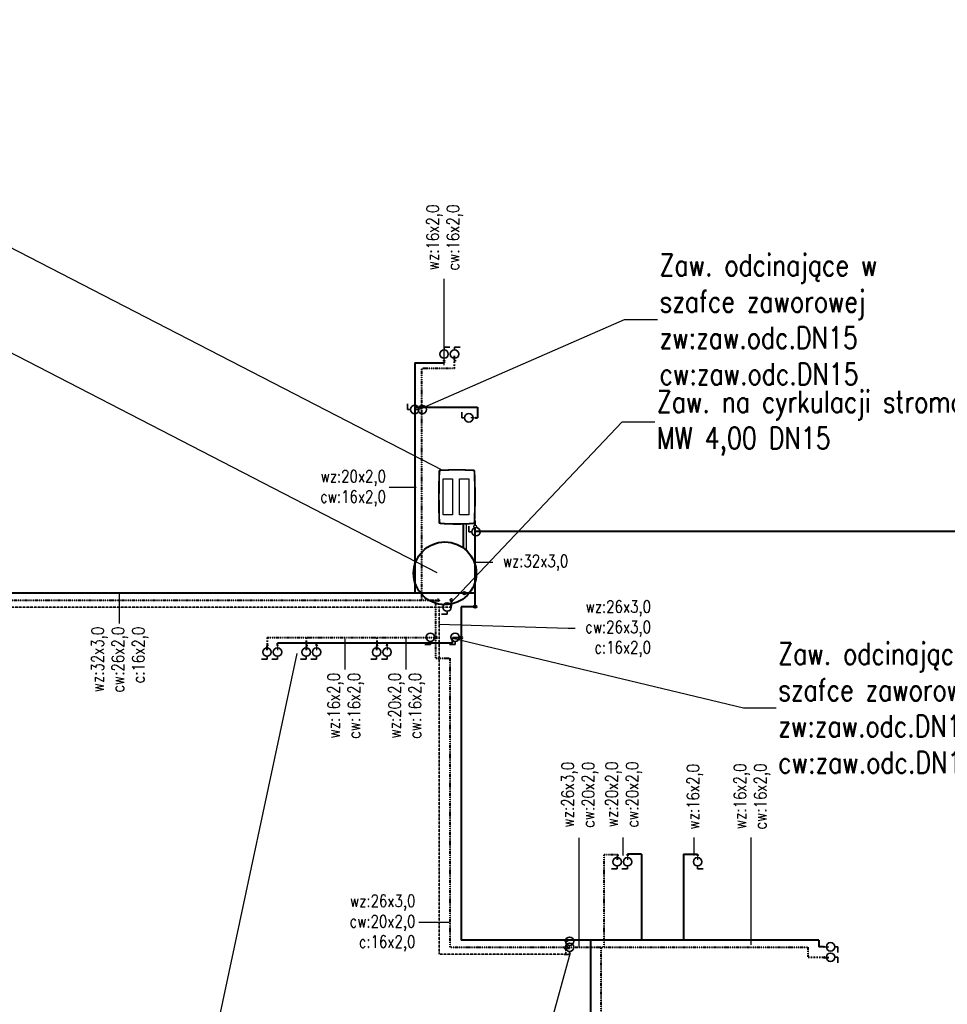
# Model space of a CAD drawing. Header units: millimetres. Extents: x 294088 to 335272, y 35511 to 100072.
# Tile 6 of 7: x 313075 to 321608, y 45732 to 54785. Entities that reach past the tile are written whole.
import ezdxf
from ezdxf import colors
from ezdxf.entities.mleader import LeaderData, LeaderLine
from ezdxf.enums import TextEntityAlignment as Align
from ezdxf.lldxf.tags import DXFTag
from ezdxf.math import Vec2, Vec3

# ---------------------------------------------------------------- set-up
doc = ezdxf.new("R2010")
doc.units = ezdxf.units.MM
doc.linetypes.add('DASHDOT', pattern=[25.4, 12.7, -6.35, 0, -6.35])
doc.linetypes.add('DASHED', pattern=[0.75, 0.5, -0.25])
for name, color, linetype, lineweight in [('__B_OPIS', 10, 'Continuous', 25), ('_B-KS-podtynkowa', 30, 'Continuous', 40), ('_B-woda ciepła', 240, 'DASHDOT', 40), ('_B__CYRKULACJA', 190, 'DASHED', 35), ('_B_OPIS', 221, 'Continuous', 25), ('_B_Proj.kan.ssanit', 40, 'Continuous', 30), ('_B_zawory', 250, 'Continuous', 35), ('HML_WODA_CIEPLA', 10, 'WODA_CIEPLA', 40), ('IS_WODA', 160, 'Continuous', 40)]:
    doc.layers.add(name, color=color, linetype=linetype, lineweight=lineweight)
doc.layers.add('_B_Zimna_woda', color=5, linetype='SOLID', lineweight=30, true_color=0x0000ff)
doc.styles.add('CP_ATTR', font='ROMANS.SHX')
doc.styles.get("Standard").update_dxf_attribs({"font": 'arial.ttf'})
doc.styles.add('STYL1', font='SIMPLEX.SHX', dxfattribs={"width": 0.8})
tags = doc.linetypes.add('SOLID', pattern=[10, 10, 0]).pattern_tags.tags
tags[6:7] = [DXFTag(74, 4), DXFTag(75, 0), DXFTag(340, '0'), DXFTag(46, 0.0), DXFTag(50, 0.0), DXFTag(44, 0.0), DXFTag(45, 0.0)]
tags[4:5] = [DXFTag(74, 4), DXFTag(75, 0), DXFTag(340, '0'), DXFTag(46, 0.0), DXFTag(50, 0.0), DXFTag(44, 0.0), DXFTag(45, 0.0)]
doc.linetypes.add('WODA_CIEPLA', pattern='A,10,-6,[".",Standard,S=5,R=0,X=-0.25,Y=-0.25],-3', length=19)

# ---------------------------------------------------------------- blocks, each defined once
blk = doc.blocks.new('_None')
blk = doc.blocks.new('CPHS_873')
for p, q in [((0, 0.3), (0, 0.5)), ((0, 0.5), (0.4, 0.5))]:
    blk.add_line(p, q)
blk.add_circle((0, 0), 0.3)
at = {"linetype": 'ByBlock', "style": 'CP_ATTR', "flags": 9}
for tag, p in [('TEMPERATURE', (-0.0912248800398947, -0.01845471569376)), ('CHARACTER', (-0.0912248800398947, -0.0183855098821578)), ('ORDER-NO', (-0.0912248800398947, -0.0186461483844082)), ('NAME', (-0.0912248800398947, -0.0182681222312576)), ('FLOW', (-0.0912248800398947, -0.0183268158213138)), ('NUMBER', (-0.0912248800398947, -0.0185134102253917)), ('PRODUCT-TYPE', (-0.0912248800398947, -0.0185782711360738)), ('PN', (-0.0910380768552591, -0.0183268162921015)), ('OTHER', (-0.0910349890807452, -0.0182681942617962)), ('PRODUCER', (-0.0909469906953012, -0.0183268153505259)), ('VOLTAGE', (-0.0908559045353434, -0.0185165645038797)), ('ARTICLE', (-0.0908296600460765, -0.018257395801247)), ('WEIGHT', (-0.0907987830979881, -0.0183885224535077)), ('GROUP', (-0.09078797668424, -0.018453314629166)), ('POWER', (-0.0907864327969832, -0.018653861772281)), ('DN', (-0.0906413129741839, -0.0185875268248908))]:
    blk.add_attdef(tag, text='', height=5e-05, dxfattribs=at).set_placement(p, align=Align.MIDDLE_LEFT)

msp = doc.modelspace()

# ---------------------------------------------------------------- linework, layer by layer
for points in [[(317056.9117469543, 50563.36180789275), (317056.9025675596, 50230.76159599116), (316972.0282456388, 50230.76572672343), (316972.0374250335, 50563.36593862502)], [(317206.4404548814, 50563.36180789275), (317206.4312754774, 50230.76159599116), (317121.5569535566, 50230.76572672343), (317121.5661329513, 50563.36593862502)]]:
    msp.add_lwpolyline(points, close=True)
for centre, radius, start, end in [((322639.9503212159, 50396.51761831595), 5712.791834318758, 177.634540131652, 182.3544541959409), ((316942.0196945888, 50631.93750869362), 9.999999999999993, 92.14942176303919, 177.9020249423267), ((322614.0358642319, 50396.51886347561), 5681.877377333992, 177.6704238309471, 182.318544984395), ((316946.8478272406, 50627.11370934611), 9.999999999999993, 92.11270790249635, 177.9387388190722), ((317096.8043097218, 48288.65032494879), 2358.389700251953, 86.2092814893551, 93.77224344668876), ((317096.8092841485, 48349.01777822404), 2293.02224698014, 86.2222731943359, 93.75899667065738), ((317247.5168806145, 50627.06451160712), 9.999999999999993, 2.050742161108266, 87.87676759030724), ((317252.3458988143, 50631.88742401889), 9.999999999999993, 2.087456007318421, 87.8400537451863), ((311580.2812587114, 50397.64583166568), 5681.877228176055, 357.6695668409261, 2.317687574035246), ((311554.3667997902, 50397.64727760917), 5712.791687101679, 357.6336857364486, 2.353599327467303), ((316941.9745711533, 50162.19243655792), 9.999999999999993, 182.0882141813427, 267.8400871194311), ((316946.8035276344, 50167.01535397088), 9.999999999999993, 182.0515007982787, 267.8768004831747), ((317097.5072749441, 52445.01629161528), 2292.976296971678, 266.2222938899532, 273.7589959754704), ((317247.4656963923, 50166.96621002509), 9.999999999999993, 272.112686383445, 357.9379806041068), ((317252.2937673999, 50162.14240661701), 9.999999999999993, 272.1493997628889, 357.9012671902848), ((317097.5122438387, 52505.3839075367), 2358.34391290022, 266.2093032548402, 273.7722414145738)]:
    msp.add_arc(centre, radius, start, end)
at = {"layer": '_B-KS-podtynkowa'}
msp.add_line((317153.3806112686, 50152.72083318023), (317153.3806112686, 49929.7797456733), dxfattribs=at)
at = {"layer": '_B-woda ciepła'}
for p, q in [((317075.6505370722, 51655.42555112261), (317075.6505370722, 51693.48507825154)), ((317073.7931183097, 51577.16885665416), (317073.7931183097, 51642.00600876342)), ((315351.1874825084, 49103.20641155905), (315351.1874825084, 49038.36925944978)), ((315711.5339957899, 49103.20641155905), (315711.5339957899, 49038.36925944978)), ((316359.1497574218, 49103.20641155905), (316359.1497574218, 49038.36925944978)), ((315349.3300637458, 49024.9497170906), (315349.3300637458, 48986.89018996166)), ((315709.6765770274, 49024.9497170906), (315709.6765770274, 48986.89018996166)), ((316357.2923386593, 49024.9497170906), (316357.2923386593, 48986.89018996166)), ((318570.2409338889, 47109.20453248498), (318570.2409338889, 47108.84527162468)), ((318570.2409338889, 47096.9047987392), (318570.2409338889, 47058.84527161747)), ((320327.3605112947, 46164.9679463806), (320466.8497248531, 46164.9679463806)), ((320480.2692672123, 46163.11052761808), (320518.3287943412, 46163.11052761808))]:
    msp.add_line(p, q, dxfattribs=at)
at = {"layer": '_B-woda ciepła', "ltscale": 0.1}
for p, q in [((317073.7931183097, 51577.16885665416), (316773.3401530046, 51577.16885665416)), ((316773.3401530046, 49446.72206490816), (316773.3401530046, 51577.16885665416)), ((308743.509121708, 49446.72206490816), (316921.8551424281, 49446.72206490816)), ((316901.8100420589, 49114.48981976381), (316901.8100420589, 49446.72206490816)), ((315351.1874825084, 49103.20641155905), (316901.9331962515, 49103.20641155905)), ((316901.8100420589, 48913.21078267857), (316901.8100420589, 49091.92300335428)), ((316901.8100420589, 48913.21078267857), (317034.6956935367, 48913.21078267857)), ((317034.6956935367, 46255.69392661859), (317034.6956935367, 48913.21078267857)), ((318453.0201750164, 46255.69392661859), (318453.0201750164, 47109.20453248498)), ((318453.0201750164, 47109.20453248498), (318570.2409338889, 47109.20453248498)), ((317034.6956935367, 46255.69392661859), (318092.2317722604, 46255.69392661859)), ((318114.79858867, 46255.69392661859), (320327.3605112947, 46255.69392661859)), ((318425.2927432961, 44943.86678766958), (318425.2927432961, 46255.32468474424)), ((320327.3605112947, 46164.9679463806), (320327.3605112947, 46255.69392661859))]:
    msp.add_line(p, q, dxfattribs=at)
at = {"layer": '_B-woda ciepła'}
for centre, radius in [((317075.6505370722, 51649.45531468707), 5.970236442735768), ((316921.2031067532, 49446.72206490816), 11.28340820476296), ((316901.8100420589, 49103.20641155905), 11.28340820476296), ((315349.3300637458, 49030.91995352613), 5.970236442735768), ((315709.6765770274, 49030.91995352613), 5.970236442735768), ((316357.2923386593, 49030.91995352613), 5.970236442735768), ((318570.2409338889, 47102.87503518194), 5.970236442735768), ((318103.5151804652, 46255.69392661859), 11.28340820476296), ((320474.2990307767, 46163.11052761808), 5.970236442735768)]:
    msp.add_circle(centre, radius, dxfattribs=at)
at = {"layer": '_B__CYRKULACJA'}
for p, q in [((317046.9563319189, 49446.72206490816), (317046.9563319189, 49381.82609135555)), ((308743.509121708, 49381.82609135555), (317046.9563319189, 49381.82609135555)), ((316934.6956935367, 49381.82609135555), (316934.6956935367, 46192.15722273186)), ((316934.6956935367, 46192.15722273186), (318099.8928847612, 46192.15722273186)), ((318098.7928878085, 46245.4462316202), (318098.7928878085, 46192.15722273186))]:
    msp.add_line(p, q, dxfattribs=at)
msp.add_circle((317046.9563319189, 49446.72206490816), 11.94047288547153, dxfattribs=at)
at = {"layer": '_B_Proj.kan.ssanit'}
msp.add_line((317182.1577658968, 50153.60306112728), (317182.1577658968, 49906.55803286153), dxfattribs=at)
at = {"layer": '_B_Zimna_woda'}
for p, q in [((316978.5731281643, 51660.55737240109), (316978.5731281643, 51693.48507825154)), ((317256.5914600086, 51123.54563609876), (317223.6637541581, 51123.54563609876)), ((315446.4074726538, 49019.81789581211), (315446.4074726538, 48986.89018996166)), ((315806.7539859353, 49019.81789581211), (315806.7539859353, 48986.89018996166)), ((316454.3697475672, 49019.81789581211), (316454.3697475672, 48986.89018996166)), ((318667.3183427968, 47091.77297746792), (318667.3183427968, 47058.84527161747)), ((319310.9539580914, 47091.77297746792), (319310.9539580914, 47058.84527161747)), ((320485.4010884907, 46260.18793652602), (320518.3287943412, 46260.18793652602))]:
    msp.add_line(p, q, dxfattribs=at)
for centre, radius in [((316978.5731281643, 51649.45531468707), 5.970236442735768), ((317267.6935177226, 51123.54563609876), 5.970236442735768), ((317264.6983458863, 50125.42939579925), 11.94047288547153), ((315446.4074726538, 49030.91995352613), 5.970236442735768), ((315806.7539859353, 49030.91995352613), 5.970236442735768), ((316454.3697475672, 49030.91995352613), 5.970236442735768), ((318667.3183427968, 47102.87503518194), 5.970236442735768), ((319310.9539580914, 47102.87503518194), 5.970236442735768), ((320474.2990307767, 46260.18793652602), 5.970236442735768)]:
    msp.add_circle(centre, radius, dxfattribs=at)
at = {"layer": 'HML_WODA_CIEPLA', "color": 3, "linetype": 'ByBlock'}
msp.add_circle((316986.9673040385, 49694.11290206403), 288.5, dxfattribs=at)
at = {"layer": 'IS_WODA'}
for p, q in [((316708.444179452, 51628.9182266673), (316978.5731281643, 51628.9182266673)), ((316708.444179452, 51628.9182266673), (316708.444179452, 49511.61803846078)), ((316978.5731281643, 51642.57636397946), (316978.5731281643, 51628.9182266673)), ((316708.444179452, 51222.8074880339), (317285.6055904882, 51222.8074880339)), ((317285.6055904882, 51222.8074880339), (317285.6055904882, 51123.54563609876)), ((317274.5724684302, 51123.54563609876), (317285.6055904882, 51123.54563609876)), ((317264.6983458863, 50137.36986868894), (317264.6983458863, 50178.56519872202)), ((317264.6983458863, 49511.61803846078), (317264.6983458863, 50113.48892291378)), ((317267.6741174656, 50082.7016842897), (322552.1354368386, 50082.7016842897)), ((317264.6983458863, 49511.61803846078), (308678.6131481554, 49511.61803846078)), ((317264.6983458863, 49398.32997221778), (317264.6983458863, 49511.61803846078)), ((317253.4545342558, 49386.10210610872), (317134.6956935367, 49386.10210610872)), ((317134.6956935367, 49386.10210610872), (317134.6956935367, 49113.42192289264)), ((317134.6956935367, 49102.13851468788), (317055.3081936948, 49102.13851468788)), ((317055.3081936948, 49051.4570415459), (317055.3081936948, 49102.13851468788)), ((317134.6956935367, 49090.85510648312), (317134.6956935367, 46320.58990017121)), ((315446.4074726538, 49037.79890423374), (315446.4074726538, 49051.4570415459)), ((317055.3081936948, 49051.4570415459), (315446.4074726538, 49051.4570415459)), ((315806.7539859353, 49037.79890423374), (315806.7539859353, 49051.4570415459)), ((316454.3697475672, 49037.79890423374), (316454.3697475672, 49051.4570415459)), ((318667.3183427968, 47109.75398588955), (318667.3183427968, 47111.30960254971)), ((318796.0423366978, 47111.30960254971), (318667.3183427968, 47111.30960254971)), ((318796.0423366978, 47111.30960254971), (318796.0423366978, 46320.58990017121)), ((319182.2299641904, 47111.30960254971), (319182.2299641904, 46320.58990017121)), ((319182.2299641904, 47111.30960254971), (319310.9539580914, 47111.30960254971)), ((319310.9539580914, 47109.75398588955), (319310.9539580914, 47111.30960254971)), ((318092.2885659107, 46320.58990017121), (317134.6956935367, 46320.58990017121)), ((320427.3605112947, 46320.58990017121), (318114.8553823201, 46320.58990017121)), ((318325.2927432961, 46320.58990017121), (318325.2927432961, 45286.88894935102)), ((320427.3605112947, 46320.58990017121), (320427.3605112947, 46260.18793652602)), ((320467.4200800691, 46260.18793652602), (320427.3605112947, 46260.18793652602))]:
    msp.add_line(p, q, dxfattribs=at)
for centre in [(317164.12392372, 49511.61803846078), (317264.6983458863, 49387.04656401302), (317134.6956935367, 49102.13851468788), (318103.5719741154, 46320.58990017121)]:
    msp.add_circle(centre, 11.28340820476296, dxfattribs=at)

# ---------------------------------------------------------------- block references
at = {"layer": '_B_zawory', "ltscale": 3, "yscale": 130, "zscale": 130}
for p, xscale, rotation in [((316978.8614663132, 51709.91810188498), 130, 359.9999999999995), ((317074.9069765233, 51709.91810188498), 130, 359.9999999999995), ((316708.444179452, 51199.88260387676), 130, 89.99999999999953), ((316778.8915276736, 51198.93769952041), 130, 89.99999999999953), ((317207.2307305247, 51123.83397424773), 130, 89.99999999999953), ((317272.5764019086, 50076.68268036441), 130, 89.99999999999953), ((317006.3894883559, 49383.89322868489), 130, 179.9999999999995), ((316852.5428136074, 49106.13478495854, 4.614583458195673e-07), 130, 179.9999999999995), ((317079.924785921, 49106.14963898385, 4.614583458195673e-07), 130, 179.9999999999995), ((315350.0736242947, 48970.45716632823), 130, 179.9999999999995), ((315446.1191345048, 48970.45716632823), 130, 179.9999999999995), ((315710.4201375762, 48970.45716632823), 130, 179.9999999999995), ((315806.4656477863, 48970.45716632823), 130, 179.9999999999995), ((316358.0358992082, 48970.45716632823), 130, 179.9999999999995), ((316454.0814094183, 48970.45716632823), 130, 179.9999999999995), ((318570.9844944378, 47042.41224798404), 130, 179.9999999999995), ((318667.0300046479, 47042.41224798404), 130, 179.9999999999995), ((319311.2422962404, 47042.41224798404), -130, 180.0000000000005), ((318134.1739924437, 46310.66995345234, 4.614583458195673e-07), 130, 179.9999999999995), ((318134.1739924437, 46255.69392661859, 4.614583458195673e-07), 130, 179.9999999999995), ((320534.7618179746, 46259.89959837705), 130, 269.9999999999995), ((320534.7618179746, 46163.85408816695), 130, 269.9999999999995)]:
    msp.add_blockref('CPHS_873', p, dxfattribs=dict(at, xscale=xscale, rotation=rotation))

# ---------------------------------------------------------------- leaders
at = {"layer": '__B_OPIS'}
ml = msp.add_multileader_mtext('Standard', dxfattribs=at)
ml.set_content('{\\f@Arial Unicode MS|b0|i0|c238|p0;\\W1;WEWNĘTRZNA JEDNOSTKA \\PPOMPY CIEPŁA}', color=256, style='STYL1')
ml.set_leader_properties(color=256)
ml.set_arrow_properties(name='NONE')
ml.build(insert=Vec2(0, 0))
ml.multileader.update_dxf_attribs({"has_text_frame": 1, "text_left_attachment_type": 6, "text_right_attachment_type": 6, "text_top_attachment_type": 0, "text_bottom_attachment_type": 0, "dogleg_length": 0.1, "arrow_head_size": 100})
ctx = ml.context
ctx.base_point, ctx.char_height, ctx.arrow_head_size, ctx.landing_gap_size, ctx.plane_origin = Vec3(305483.7515079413, 54504.4200230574, -7472.111019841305), 200, 100, 100, Vec3(347346.1044371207, 114513.6276410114, -7472.111019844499)
ctx.left_attachment, ctx.right_attachment, ctx.text_align_type, ctx.attachment_type = 6, 6, 2, 2
notes = []
notes.append((ctx, [(1, (1, 1, 0), (309468.1625584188, 54504.4200230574, -7472.111019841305), (-1, 0), 0.1, [(1, [(316966.4001173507, 50638.32869515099, -7472.111019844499), (316966.4001173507, 50638.32869515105, -7472.111019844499)], 256, [])])]))
ctx.mtext.insert, ctx.mtext.alignment, ctx.mtext.line_spacing_factor, ctx.mtext.flow_direction = Vec3(309368.0625584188, 54744.4200230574, -7472.111019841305), 3, 0.9, 5
ml = msp.add_multileader_mtext('Standard', dxfattribs=at)
ml.set_content('{\\f@Arial Unicode MS|b0|i0|c238|p0;\\W1;BOJLER ELEKTRYCZNY 300l\\PPołączony w układ z pompą ciepła \\Pwyposażony w zawór \\Pbezpieczeństwa i układ \\Ppompowy do c.w.u}', color=256, style='STYL1')
ml.set_leader_properties(color=256)
ml.set_arrow_properties(name='NONE')
ml.build(insert=Vec2(0, 0))
ml.multileader.update_dxf_attribs({"has_text_frame": 1, "text_left_attachment_type": 6, "text_right_attachment_type": 6, "text_top_attachment_type": 0, "text_bottom_attachment_type": 0, "dogleg_length": 0.1, "arrow_head_size": 100})
ctx = ml.context
ctx.base_point, ctx.char_height, ctx.arrow_head_size, ctx.landing_gap_size, ctx.plane_origin = Vec3(304978.021193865, 53564.88196111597, -7472.111019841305), 200, 100, 100, Vec3(347294.2622540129, 113574.08957907, -7472.111019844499)
ctx.left_attachment, ctx.right_attachment, ctx.text_align_type, ctx.attachment_type = 6, 6, 2, 2
notes.append((ctx, [(1, (1, 1, 0), (309416.3203753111, 53564.88196111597, -7472.111019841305), (-1, 0), 0.1, [(1, [(316914.5579342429, 49698.79063320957, -7472.111019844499), (316914.5579342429, 49698.79063320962, -7472.111019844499)], 256, [])])]))
ctx.mtext.insert, ctx.mtext.alignment, ctx.mtext.line_spacing_factor, ctx.mtext.flow_direction = Vec3(309316.2203753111, 53823.54498976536, -7472.111019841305), 3, 0.9, 5
at = {"layer": '_B_OPIS'}
ml = msp.add_multileader_mtext('Standard', dxfattribs=at)
ml.set_content('{\\Fsimplex.shx|c1;wz:}16x2,0\\P{\\Fsimplex.shx|c1;cw:}16x2,0', color=256, style='STYL1')
ml.set_leader_properties(color=256)
ml.build(insert=Vec2(0, 0))
ml.multileader.update_dxf_attribs({"has_text_frame": 1, "text_left_attachment_type": 2, "text_right_attachment_type": 2, "text_top_attachment_type": 0, "text_bottom_attachment_type": 0, "dogleg_length": 0.1, "arrow_head_size": 7.5})
ctx = ml.context
ctx.base_point, ctx.char_height, ctx.arrow_head_size, ctx.landing_gap_size, ctx.plane_origin, ctx.plane_x_axis, ctx.plane_y_axis = Vec3(316978.7183891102, 52402.79969410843), 112.5, 7.5, 30, Vec3(320806.216969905, 53256.92861228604), Vec3(2.020667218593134e-15, 1), Vec3(-1, 2.020667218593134e-15)
ctx.left_attachment, ctx.right_attachment, ctx.text_align_type = 2, 2, 2
notes.append((ctx, [(0, (1, 1, 0), (316978.7183891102, 52340.05777283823), (2.020667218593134e-15, 1), 62.74192127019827, [(0, [(316978.7183891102, 51601.11068552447)], 256, [])])]))
ctx.mtext.insert, ctx.mtext.text_direction, ctx.mtext.rotation, ctx.mtext.width, ctx.mtext.alignment, ctx.mtext.flow_direction = Vec3(316818.0041033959, 53084.22826553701), Vec3(2.020667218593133e-15, 1), 1.570796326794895, 2082.622490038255, 3, 5
ml = msp.add_multileader_mtext('Standard', dxfattribs=at)
ml.set_content('{\\Fsimplex.shx|c1;Zaw. odcinające w szafce zaworowej \\Pzw:zaw.odc.DN15\\Pcw:}zaw.odc.DN15', color=256, style='STYL1')
ml.set_leader_properties(color=256)
ml.build(insert=Vec2(0, 0))
ml.multileader.update_dxf_attribs({"has_text_frame": 1, "text_left_attachment_type": 2, "text_right_attachment_type": 2, "text_top_attachment_type": 0, "text_bottom_attachment_type": 0, "dogleg_length": 0.1, "arrow_head_size": 5})
ctx = ml.context
ctx.base_point, ctx.char_height, ctx.arrow_head_size, ctx.landing_gap_size, ctx.plane_origin, ctx.plane_x_axis, ctx.plane_y_axis = Vec3(318941.2378912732, 52028.01104808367), 200, 5, 20, Vec3(323248.6749147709, 50768.65163112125), Vec3(1, 9.797174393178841e-16), Vec3(-9.797174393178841e-16, 1)
ctx.left_attachment, ctx.right_attachment = 2, 2
notes.append((ctx, [(0, (1, 1, 0), (318640.1231173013, 52028.01104808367), (1, 9.797174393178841e-16), 301.1147739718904, [(0, [(316747.3280292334, 51202.8902983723)], 256, [])])]))
ctx.mtext.insert, ctx.mtext.text_direction, ctx.mtext.rotation, ctx.mtext.width, ctx.mtext.flow_direction = Vec3(318961.2378912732, 52628.01104808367), Vec3(1, 9.797174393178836e-16), 9.797174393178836e-16, 2933.565495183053, 5
ml = msp.add_multileader_mtext('Standard', dxfattribs=at)
ml.set_content('{\\Fsimplex.shx|c1;Zaw. na cyrkulacji stromax 4017 MW 4,00 DN15}', color=256, style='STYL1')
ml.set_leader_properties(color=256)
ml.build(insert=Vec2(0, 0))
ml.multileader.update_dxf_attribs({"has_text_frame": 1, "text_left_attachment_type": 2, "text_right_attachment_type": 2, "text_top_attachment_type": 0, "text_bottom_attachment_type": 0, "dogleg_length": 0.1, "arrow_head_size": 5})
ctx = ml.context
ctx.base_point, ctx.char_height, ctx.arrow_head_size, ctx.landing_gap_size, ctx.plane_origin, ctx.plane_x_axis, ctx.plane_y_axis = Vec3(318917.1076462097, 51086.48172668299), 200, 5, 20, Vec3(323217.7122888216, 50110.69582969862), Vec3(1, 9.797174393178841e-16), Vec3(-9.797174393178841e-16, 1)
ctx.left_attachment, ctx.right_attachment = 2, 2
notes.append((ctx, [(0, (1, 1, 0), (318615.9928722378, 51086.48172668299), (1, 9.797174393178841e-16), 301.1147739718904, [(0, [(317024.3455677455, 49408.04452666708)], 256, [])])]))
ctx.mtext.insert, ctx.mtext.text_direction, ctx.mtext.rotation, ctx.mtext.width, ctx.mtext.flow_direction = Vec3(318937.1076462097, 51372.19601239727), Vec3(1, 9.797174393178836e-16), 9.797174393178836e-16, 4063.082089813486, 5
ml = msp.add_multileader_mtext('Standard', dxfattribs=at)
ml.set_content('{\\Fsimplex.shx|c1;}wz:20x2,0\\Pcw:16x2,0', color=256, style='STYL1')
ml.set_leader_properties(color=256)
ml.build(insert=Vec2(0, 0))
ml.multileader.update_dxf_attribs({"has_text_frame": 1, "text_left_attachment_type": 2, "text_right_attachment_type": 2, "text_top_attachment_type": 0, "text_bottom_attachment_type": 0, "dogleg_length": 0.1, "arrow_head_size": 7.5})
ctx = ml.context
ctx.base_point, ctx.char_height, ctx.arrow_head_size, ctx.landing_gap_size, ctx.plane_origin, ctx.plane_x_axis, ctx.plane_y_axis = Vec3(315750.327377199, 50482.57998685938), 112.5, 7.5, 30, Vec3(318808.6940135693, 46655.0814060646), Vec3(1, -1.959434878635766e-15), Vec3(1.959434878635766e-15, 1)
ctx.left_attachment, ctx.right_attachment, ctx.text_align_type = 2, 2, 2
notes.append((ctx, [(0, (1, 1, 0), (316537.355012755, 50482.57998685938), (-1, 1.959434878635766e-15), 62.74192127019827, [(0, [(316730.0224278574, 50482.57998685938)], 256, [])])]))
ctx.mtext.insert, ctx.mtext.text_direction, ctx.mtext.rotation, ctx.mtext.width, ctx.mtext.alignment, ctx.mtext.flow_direction = Vec3(316444.6130914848, 50643.29427257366), Vec3(1, -1.959434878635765e-15), -1.959434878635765e-15, 2082.622490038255, 3, 5
ml = msp.add_multileader_mtext('Standard', dxfattribs=at)
ml.set_content('{\\Fsimplex.shx|c1;wz:}32x3,0', color=256, style='STYL1')
ml.set_leader_properties(color=256)
ml.build(insert=Vec2(0, 0))
ml.multileader.update_dxf_attribs({"has_text_frame": 1, "text_left_attachment_type": 2, "text_right_attachment_type": 2, "text_top_attachment_type": 0, "text_bottom_attachment_type": 0, "dogleg_length": 0.1, "arrow_head_size": 7.5})
ctx = ml.context
ctx.base_point, ctx.char_height, ctx.arrow_head_size, ctx.landing_gap_size, ctx.plane_origin, ctx.plane_x_axis, ctx.plane_y_axis = Vec3(317427.1260564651, 49797.83458094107), 112.5, 7.5, 30, Vec3(318523.4377129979, 45970.33600014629), Vec3(1, -2.204364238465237e-15), Vec3(2.204364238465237e-15, 1)
ctx.left_attachment, ctx.right_attachment, ctx.text_align_type = 2, 2, 2
notes.append((ctx, [(0, (1, 1, 0), (317364.3841351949, 49797.83458094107), (1, -2.204364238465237e-15), 62.74192127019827, [(0, [(317255.0112214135, 49797.83458094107)], 256, [])])]))
ctx.mtext.insert, ctx.mtext.text_direction, ctx.mtext.rotation, ctx.mtext.width, ctx.mtext.alignment, ctx.mtext.flow_direction = Vec3(318121.4117707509, 49864.79886665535), Vec3(1, -2.204364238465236e-15), -2.204364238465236e-15, 2082.622490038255, 3, 5
ml = msp.add_multileader_mtext('Standard', dxfattribs=at)
ml.set_content('{\\Fsimplex.shx|c1;wz:}32x3,0\\P{\\Fsimplex.shx|c1;cw:}26x2,0\\Pc:16x2,0', color=256, style='STYL1')
ml.set_leader_properties(color=256)
ml.build(insert=Vec2(0, 0))
ml.multileader.update_dxf_attribs({"has_text_frame": 1, "text_left_attachment_type": 2, "text_right_attachment_type": 2, "text_top_attachment_type": 0, "text_bottom_attachment_type": 0, "dogleg_length": 0.1, "arrow_head_size": 7.5})
ctx = ml.context
ctx.base_point, ctx.char_height, ctx.arrow_head_size, ctx.landing_gap_size, ctx.plane_origin, ctx.plane_x_axis, ctx.plane_y_axis = Vec3(313989.5934336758, 48505.01168999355), 112.5, 7.5, 30, Vec3(317817.0920144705, 49376.28346531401), Vec3(2.020667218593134e-15, 1), Vec3(-1, 2.020667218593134e-15)
ctx.left_attachment, ctx.right_attachment, ctx.text_align_type = 2, 2, 2
notes.append((ctx, [(0, (1, 1, 0), (313989.5934336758, 49296.32503983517), (-2.020667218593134e-15, -1), 62.74192127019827, [(0, [(313989.5934336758, 49522.7908989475)], 256, [])])]))
ctx.mtext.insert, ctx.mtext.text_direction, ctx.mtext.rotation, ctx.mtext.width, ctx.mtext.alignment, ctx.mtext.flow_direction = Vec3(313735.1291479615, 49203.58311856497), Vec3(2.020667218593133e-15, 1), 1.570796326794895, 2082.622490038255, 3, 5
ml = msp.add_multileader_mtext('Standard', dxfattribs=at)
ml.set_content('{\\Fsimplex.shx|c1;wz:}26x3,0\\P{\\Fsimplex.shx|c1;cw:}26x3,0\\Pc:16x2,0', color=256, style='STYL1')
ml.set_leader_properties(color=256)
ml.build(insert=Vec2(0, 0))
ml.multileader.update_dxf_attribs({"has_text_frame": 1, "text_left_attachment_type": 2, "text_right_attachment_type": 2, "text_top_attachment_type": 0, "text_bottom_attachment_type": 0, "dogleg_length": 0.1, "arrow_head_size": 7.5})
ctx = ml.context
ctx.base_point, ctx.char_height, ctx.arrow_head_size, ctx.landing_gap_size, ctx.plane_origin, ctx.plane_x_axis, ctx.plane_y_axis = Vec3(318184.1707336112, 49190.5008003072), 112.5, 7.5, 30, Vec3(319002.1131674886, 45398.4282627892), Vec3(1, -1.959434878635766e-15), Vec3(1.959434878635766e-15, 1)
ctx.left_attachment, ctx.right_attachment, ctx.text_align_type = 2, 2, 2
notes.append((ctx, [(0, (1, 1, 0), (318121.4288123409, 49190.5008003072), (1, -1.959434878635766e-15), 62.74192127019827, [(0, [(316923.4415817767, 49225.92684358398)], 256, [])])]))
ctx.mtext.insert, ctx.mtext.text_direction, ctx.mtext.rotation, ctx.mtext.width, ctx.mtext.alignment, ctx.mtext.flow_direction = Vec3(318882.7421621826, 49444.96508602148), Vec3(1, -1.959434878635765e-15), -1.959434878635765e-15, 2082.622490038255, 3, 5
ml = msp.add_multileader_mtext('Standard', dxfattribs=at)
ml.set_content('{\\Fsimplex.shx|c1;wz:}16x2,0\\P{\\Fsimplex.shx|c1;cw:}16x2,0', color=256, style='STYL1')
ml.set_leader_properties(color=256)
ml.build(insert=Vec2(0, 0))
ml.multileader.update_dxf_attribs({"has_text_frame": 1, "text_left_attachment_type": 2, "text_right_attachment_type": 2, "text_top_attachment_type": 0, "text_bottom_attachment_type": 0, "dogleg_length": 0.1, "arrow_head_size": 7.5})
ctx = ml.context
ctx.base_point, ctx.char_height, ctx.arrow_head_size, ctx.landing_gap_size, ctx.plane_origin, ctx.plane_x_axis, ctx.plane_y_axis = Vec3(316067.4386315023, 48097.83228571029), 112.5, 7.5, 30, Vec3(319894.9372122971, 48951.9612038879), Vec3(2.020667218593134e-15, 1), Vec3(-1, 2.020667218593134e-15)
ctx.left_attachment, ctx.right_attachment, ctx.text_align_type = 2, 2, 2
notes.append((ctx, [(0, (1, 1, 0), (316067.4386315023, 48872.00277840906), (-2.020667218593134e-15, -1), 62.74192127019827, [(0, [(316067.4386315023, 49098.46863752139)], 256, [])])]))
ctx.mtext.insert, ctx.mtext.text_direction, ctx.mtext.rotation, ctx.mtext.width, ctx.mtext.alignment, ctx.mtext.flow_direction = Vec3(315906.724345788, 48779.26085713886), Vec3(2.020667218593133e-15, 1), 1.570796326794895, 2082.622490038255, 3, 5
ml = msp.add_multileader_mtext('Standard', dxfattribs=at)
ml.set_content('{\\Fsimplex.shx|c1;wz:}20x2,0\\P{\\Fsimplex.shx|c1;cw:}16x2,0', color=256, style='STYL1')
ml.set_leader_properties(color=256)
ml.build(insert=Vec2(0, 0))
ml.multileader.update_dxf_attribs({"has_text_frame": 1, "text_left_attachment_type": 2, "text_right_attachment_type": 2, "text_top_attachment_type": 0, "text_bottom_attachment_type": 0, "dogleg_length": 0.1, "arrow_head_size": 7.5})
ctx = ml.context
ctx.base_point, ctx.char_height, ctx.arrow_head_size, ctx.landing_gap_size, ctx.plane_origin, ctx.plane_x_axis, ctx.plane_y_axis = Vec3(316628.6362268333, 48084.97514285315), 112.5, 7.5, 30, Vec3(320456.1348076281, 48951.9612038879), Vec3(2.020667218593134e-15, 1), Vec3(-1, 2.020667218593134e-15)
ctx.left_attachment, ctx.right_attachment, ctx.text_align_type = 2, 2, 2
notes.append((ctx, [(0, (1, 1, 0), (316628.6362268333, 48872.00277840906), (-2.020667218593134e-15, -1), 62.74192127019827, [(0, [(316628.6362268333, 49098.46863752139)], 256, [])])]))
ctx.mtext.insert, ctx.mtext.text_direction, ctx.mtext.rotation, ctx.mtext.width, ctx.mtext.alignment, ctx.mtext.flow_direction = Vec3(316467.9219411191, 48779.26085713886), Vec3(2.020667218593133e-15, 1), 1.570796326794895, 2082.622490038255, 3, 5
ml = msp.add_multileader_mtext('Standard', dxfattribs=at)
ml.set_content('{\\Fsimplex.shx|c1;Zaw. odcinające w szafce zaworowej \\Pzw:zaw.odc.DN15\\Pcw:}zaw.odc.DN15', color=256, style='STYL1')
ml.set_leader_properties(color=256)
ml.build(insert=Vec2(0, 0))
ml.multileader.update_dxf_attribs({"has_text_frame": 1, "text_left_attachment_type": 2, "text_right_attachment_type": 2, "text_top_attachment_type": 0, "text_bottom_attachment_type": 0, "dogleg_length": 0.1, "arrow_head_size": 5})
ctx = ml.context
ctx.base_point, ctx.char_height, ctx.arrow_head_size, ctx.landing_gap_size, ctx.plane_origin, ctx.plane_x_axis, ctx.plane_y_axis = Vec3(320033.2751251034, 48456.23143381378), 200, 5, 20, Vec3(323248.6749147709, 49506.92462368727), Vec3(1, 9.797174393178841e-16), Vec3(-9.797174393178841e-16, 1)
ctx.left_attachment, ctx.right_attachment = 2, 2
notes.append((ctx, [(0, (1, 1, 0), (319732.1603511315, 48456.23143381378), (1, 9.797174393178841e-16), 301.1147739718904, [(0, [(317055.3081936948, 49099.78077254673)], 256, [])])]))
ctx.mtext.insert, ctx.mtext.text_direction, ctx.mtext.rotation, ctx.mtext.width, ctx.mtext.flow_direction = Vec3(320053.2751251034, 49056.23143381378), Vec3(1, 9.797174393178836e-16), 9.797174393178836e-16, 2933.565495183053, 5
ml = msp.add_multileader_mtext('Standard', dxfattribs=at)
ml.set_content('{\\Fsimplex.shx|c1;Zastosować zawór systemowy umożliwający podłączenie zmywarki}', color=256, style='STYL1')
ml.set_leader_properties(color=256)
ml.build(insert=Vec2(0, 0))
ml.multileader.update_dxf_attribs({"has_text_frame": 1, "text_left_attachment_type": 2, "text_right_attachment_type": 2, "text_top_attachment_type": 0, "text_bottom_attachment_type": 0, "dogleg_length": 0.1, "arrow_head_size": 5})
ctx = ml.context
ctx.base_point, ctx.char_height, ctx.arrow_head_size, ctx.landing_gap_size, ctx.plane_origin, ctx.plane_x_axis, ctx.plane_y_axis = Vec3(311460.7212931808, 43232.77493144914, -4.614882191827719e-07), 200, 5, 20, Vec3(316253.1895059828, 45221.72589525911, -4.614882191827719e-07), Vec3(1, 9.797174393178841e-16), Vec3(-9.797174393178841e-16, 1)
ctx.left_attachment, ctx.right_attachment = 2, 2
notes.append((ctx, [(0, (1, 1, 0), (314399.931305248, 43232.77493144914, -4.614882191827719e-07), (-1, -9.797174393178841e-16), 301.1147739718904, [(0, [(315626.7173063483, 48960.36924710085, -4.614882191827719e-07)], 256, [])])]))
ctx.mtext.insert, ctx.mtext.text_direction, ctx.mtext.rotation, ctx.mtext.width, ctx.mtext.flow_direction = Vec3(311480.7212931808, 43868.48921716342, -4.614882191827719e-07), Vec3(1, 9.797174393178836e-16), 9.797174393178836e-16, 2933.565495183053, 5
ml = msp.add_multileader_mtext('Standard', dxfattribs=at)
ml.set_content('{\\Fsimplex.shx|c1;wz:}26x3,0\\P{\\Fsimplex.shx|c1;cw:}20x2,0', color=256, style='STYL1')
ml.set_leader_properties(color=256)
ml.build(insert=Vec2(0, 0))
ml.multileader.update_dxf_attribs({"has_text_frame": 1, "text_left_attachment_type": 2, "text_right_attachment_type": 2, "text_top_attachment_type": 0, "text_bottom_attachment_type": 0, "dogleg_length": 0.1, "arrow_head_size": 7.5})
ctx = ml.context
ctx.base_point, ctx.char_height, ctx.arrow_head_size, ctx.landing_gap_size, ctx.plane_origin, ctx.plane_x_axis, ctx.plane_y_axis = Vec3(318221.3341849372, 47262.10093391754), 112.5, 7.5, 30, Vec3(322048.832765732, 47524.12041820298), Vec3(2.020667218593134e-15, 1), Vec3(-1, 2.020667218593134e-15)
ctx.left_attachment, ctx.right_attachment, ctx.text_align_type = 2, 2, 2
notes.append((ctx, [(0, (1, 1, 0), (318221.3341849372, 47199.35901264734), (2.020667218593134e-15, 1), 62.74192127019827, [(0, [(318221.3341849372, 46255.69392661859)], 256, [])])]))
ctx.mtext.insert, ctx.mtext.text_direction, ctx.mtext.rotation, ctx.mtext.width, ctx.mtext.alignment, ctx.mtext.flow_direction = Vec3(318060.619899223, 47960.67236248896), Vec3(2.020667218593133e-15, 1), 1.570796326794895, 2082.622490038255, 3, 5
ml = msp.add_multileader_mtext('Standard', dxfattribs=at)
ml.set_content('{\\Fsimplex.shx|c1;wz:}20x2,0\\P{\\Fsimplex.shx|c1;cw:}20x2,0', color=256, style='STYL1')
ml.set_leader_properties(color=256)
ml.build(insert=Vec2(0, 0))
ml.multileader.update_dxf_attribs({"has_text_frame": 1, "text_left_attachment_type": 2, "text_right_attachment_type": 2, "text_top_attachment_type": 0, "text_bottom_attachment_type": 0, "dogleg_length": 0.1, "arrow_head_size": 7.5})
ctx = ml.context
ctx.base_point, ctx.char_height, ctx.arrow_head_size, ctx.landing_gap_size, ctx.plane_origin, ctx.plane_x_axis, ctx.plane_y_axis = Vec3(318625.9594104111, 47264.0811785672), 112.5, 7.5, 30, Vec3(322453.4579912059, 48360.39283509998), Vec3(2.020667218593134e-15, 1), Vec3(-1, 2.020667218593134e-15)
ctx.left_attachment, ctx.right_attachment, ctx.text_align_type = 2, 2, 2
notes.append((ctx, [(0, (1, 1, 0), (318625.9594104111, 47201.339257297), (2.020667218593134e-15, 1), 62.74192127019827, [(0, [(318625.9594104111, 47091.9663435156)], 256, [])])]))
ctx.mtext.insert, ctx.mtext.text_direction, ctx.mtext.rotation, ctx.mtext.width, ctx.mtext.alignment, ctx.mtext.flow_direction = Vec3(318465.2451246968, 47962.65260713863), Vec3(2.020667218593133e-15, 1), 1.570796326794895, 2082.622490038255, 3, 5
ml = msp.add_multileader_mtext('Standard', dxfattribs=at)
ml.set_content('{\\Fsimplex.shx|c1;wz:}16x2,0', color=256, style='STYL1')
ml.set_leader_properties(color=256)
ml.build(insert=Vec2(0, 0))
ml.multileader.update_dxf_attribs({"has_text_frame": 1, "text_left_attachment_type": 2, "text_right_attachment_type": 2, "text_top_attachment_type": 0, "text_bottom_attachment_type": 0, "dogleg_length": 0.1, "arrow_head_size": 7.5})
ctx = ml.context
ctx.base_point, ctx.char_height, ctx.arrow_head_size, ctx.landing_gap_size, ctx.plane_origin, ctx.plane_x_axis, ctx.plane_y_axis = Vec3(319280.3967316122, 47264.0811785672), 112.5, 7.5, 30, Vec3(323107.8953124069, 48360.39283509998), Vec3(2.020667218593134e-15, 1), Vec3(-1, 2.020667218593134e-15)
ctx.left_attachment, ctx.right_attachment, ctx.text_align_type = 2, 2, 2
notes.append((ctx, [(0, (1, 1, 0), (319280.3967316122, 47201.339257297), (2.020667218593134e-15, 1), 62.74192127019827, [(0, [(319280.3967316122, 47091.9663435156)], 256, [])])]))
ctx.mtext.insert, ctx.mtext.text_direction, ctx.mtext.rotation, ctx.mtext.width, ctx.mtext.alignment, ctx.mtext.flow_direction = Vec3(319213.4324458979, 47941.22403571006), Vec3(2.020667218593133e-15, 1), 1.570796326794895, 2082.622490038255, 3, 5
ml = msp.add_multileader_mtext('Standard', dxfattribs=at)
ml.set_content('{\\Fsimplex.shx|c1;wz:}16x2,0\\P{\\Fsimplex.shx|c1;cw:}16x2,0', color=256, style='STYL1')
ml.set_leader_properties(color=256)
ml.build(insert=Vec2(0, 0))
ml.multileader.update_dxf_attribs({"has_text_frame": 1, "text_left_attachment_type": 2, "text_right_attachment_type": 2, "text_top_attachment_type": 0, "text_bottom_attachment_type": 0, "dogleg_length": 0.1, "arrow_head_size": 7.5})
ctx = ml.context
ctx.base_point, ctx.char_height, ctx.arrow_head_size, ctx.landing_gap_size, ctx.plane_origin, ctx.plane_x_axis, ctx.plane_y_axis = Vec3(319804.6502846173, 47264.0811785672), 112.5, 7.5, 30, Vec3(323632.1488654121, 48360.39283509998), Vec3(2.020667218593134e-15, 1), Vec3(-1, 2.020667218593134e-15)
ctx.left_attachment, ctx.right_attachment, ctx.text_align_type = 2, 2, 2
notes.append((ctx, [(0, (1, 1, 0), (319804.6502846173, 47201.339257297), (2.020667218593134e-15, 1), 62.74192127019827, [(0, [(319804.6502846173, 46271.49176260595)], 256, [])])]))
ctx.mtext.insert, ctx.mtext.text_direction, ctx.mtext.rotation, ctx.mtext.width, ctx.mtext.alignment, ctx.mtext.flow_direction = Vec3(319643.9359989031, 47945.50974999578), Vec3(2.020667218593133e-15, 1), 1.570796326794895, 2082.622490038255, 3, 5
ml = msp.add_multileader_mtext('Standard', dxfattribs=at)
ml.set_content('{\\Fsimplex.shx|c1;wz:}26x3,0\\P{\\Fsimplex.shx|c1;cw:}20x2,0\\Pc:16x2,0', color=256, style='STYL1')
ml.set_leader_properties(color=256)
ml.build(insert=Vec2(0, 0))
ml.multileader.update_dxf_attribs({"has_text_frame": 1, "text_left_attachment_type": 2, "text_right_attachment_type": 2, "text_top_attachment_type": 0, "text_bottom_attachment_type": 0, "dogleg_length": 0.1, "arrow_head_size": 7.5})
ctx = ml.context
ctx.base_point, ctx.char_height, ctx.arrow_head_size, ctx.landing_gap_size, ctx.plane_origin, ctx.plane_x_axis, ctx.plane_y_axis = Vec3(316016.9164845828, 46484.52496949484), 112.5, 7.5, 30, Vec3(316888.1882599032, 42657.02638870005), Vec3(1, -1.959434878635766e-15), Vec3(1.959434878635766e-15, 1)
ctx.left_attachment, ctx.right_attachment, ctx.text_align_type = 2, 2, 2
notes.append((ctx, [(0, (1, 1, 0), (316808.2298344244, 46484.52496949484), (-1, 1.959434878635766e-15), 62.74192127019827, [(0, [(317034.6956935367, 46484.52496949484)], 256, [])])]))
ctx.mtext.insert, ctx.mtext.text_direction, ctx.mtext.rotation, ctx.mtext.width, ctx.mtext.alignment, ctx.mtext.flow_direction = Vec3(316715.4879131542, 46738.98925520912), Vec3(1, -1.959434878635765e-15), -1.959434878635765e-15, 2082.622490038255, 3, 5
ml = msp.add_multileader_mtext('Standard', dxfattribs=at)
ml.set_content('{\\Fsimplex.shx|c1;Zaw. odcinające w szafce zaworowej \\Pzw:zaw.odc.DN20\\Pcw:}zaw.odc.DN15\\P{\\Fsimplex.shx|c1;cyr:ZTB 4011 DN15}', color=256, style='STYL1')
ml.set_leader_properties(color=256)
ml.build(insert=Vec2(0, 0))
ml.multileader.update_dxf_attribs({"has_text_frame": 1, "text_left_attachment_type": 2, "text_right_attachment_type": 2, "text_top_attachment_type": 0, "text_bottom_attachment_type": 0, "dogleg_length": 0.1, "arrow_head_size": 5})
ctx = ml.context
ctx.base_point, ctx.char_height, ctx.arrow_head_size, ctx.landing_gap_size, ctx.plane_origin, ctx.plane_x_axis, ctx.plane_y_axis = Vec3(314609.3107259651, 43012.19529285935), 200, 5, 20, Vec3(318765.2866773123, 42472.21600800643), Vec3(1, 9.797174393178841e-16), Vec3(-9.797174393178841e-16, 1)
ctx.left_attachment, ctx.right_attachment = 2, 2
notes.append((ctx, [(0, (1, 1, 0), (317266.6159761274, 43012.19529285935), (-1, -9.797174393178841e-16), 301.1147739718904, [(0, [(318138.8144776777, 46210.85935984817)], 256, [])])]))
ctx.mtext.insert, ctx.mtext.text_direction, ctx.mtext.rotation, ctx.mtext.width, ctx.mtext.flow_direction = Vec3(314629.3107259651, 43812.19529285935), Vec3(1, 9.797174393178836e-16), 9.797174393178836e-16, 2933.565495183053, 5
for ctx, leaders in notes:
    for number, flags, end, landing, length, lines in leaders:
        leader = LeaderData()
        leader.index, (leader.has_last_leader_line, leader.has_dogleg_vector, leader.attachment_direction) = number, flags
        leader.last_leader_point, leader.dogleg_vector, leader.dogleg_length = Vec3(end), Vec3(landing), length
        for number, points, colour, breaks in lines:
            line = LeaderLine()
            line.index, line.vertices, line.color, line.breaks = number, Vec3.list(points), colors.encode_raw_color(colour), breaks
            leader.lines.append(line)
        ctx.leaders.append(leader)

doc.saveas('drawing.dxf')
